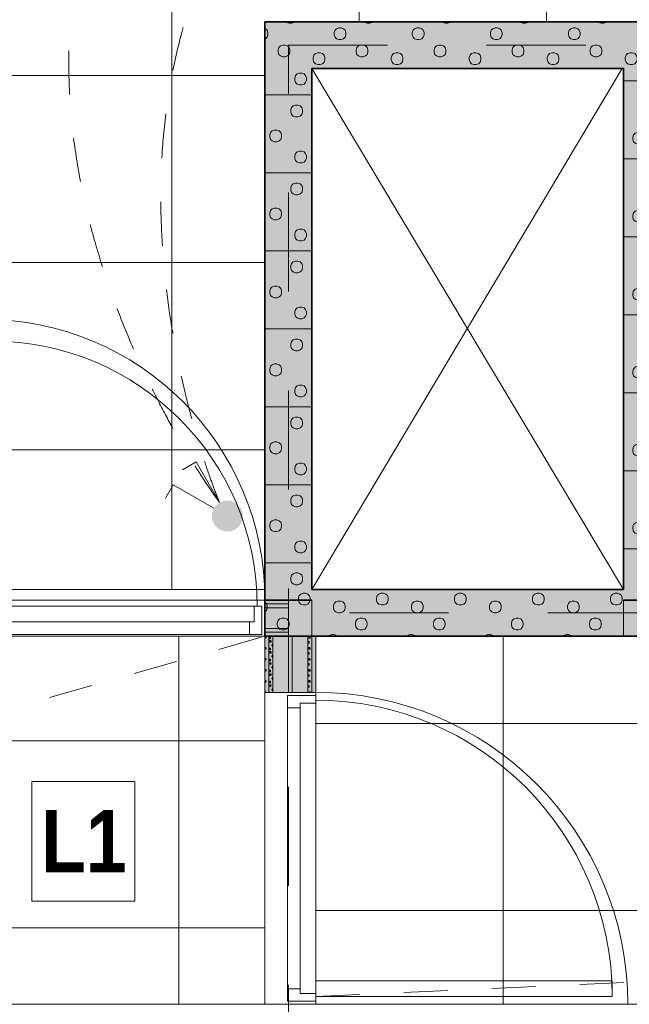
# Model space of a CAD drawing. Header units: millimetres. Extents: x -2932 to 42461, y -10716 to 17298.
# Tile 54 of 168: x 5449 to 7403, y 6520 to 9677. Entities that reach past the tile are written whole.
import ezdxf

# ---------------------------------------------------------------- set-up
doc = ezdxf.new("R2010")
doc.units = ezdxf.units.MM
doc.header["$MEASUREMENT"] = 0
doc.linetypes.add('Dash', pattern=[635, 317.5, -317.5])
doc.linetypes.add('Small Dashed', pattern=[282.222222, 141.111111, -141.111111])
for name, color, linetype, lineweight in [('_ hall_Pen_No__2', 8, 'Continuous', 15), ('_Tuletõkketsoon_Pen_No__20', 1, 'Continuous', 0), ('ARCHICAD Doors_Pen_No__19', 255, 'Continuous', 0), ('ARCHICAD Zone Stamps_Pen_No__1', 7, 'Continuous', 13), ('Common Edges_Pen_No__1', 7, 'Continuous', 13), ('Cut Pattern-3_Pen_No__1', 7, 'Continuous', 13), ('Doors-1_Pen_No__1', 7, 'Continuous', 13), ('Doors_Pen_No__1', 7, 'Continuous', 13), ('I-WALL.IFC Model_Pen_No__1', 7, 'Continuous', 13), ('I-WALL.IFC Model_Pen_No__19', 255, 'Continuous', 0), ('I-WALL.IFC Model_Pen_No__27', 7, 'Continuous', 35), ('Plan Swing_Pen_No__1', 7, 'Continuous', 13), ('SA_LAGI_Pen_No__1', 7, 'Continuous', 13), ('SA_LAGI_Pen_No__2', 8, 'Continuous', 15), ('SA_VALGUSTI_Pen_No__20', 1, 'Continuous', 0), ('SA_Valgustus_Pen_No__20', 1, 'Continuous', 0), ('Walls-1_Pen_No__1', 7, 'Continuous', 13), ('Walls_Pen_No__1', 7, 'Continuous', 13)]:
    doc.layers.add(name, color=color, linetype=linetype, lineweight=lineweight)
doc.layers.add('I-WALL.IFC Model', color=7, linetype='Continuous')
doc.layers.add('SA_LAGI_Pen_No__102', color=7, linetype='Continuous', lineweight=13, true_color=0xcccccc)
doc.styles.add('GENERATED_STYLE_1', font='txt', dxfattribs={"width": 0.95})
doc.styles.add('GENERATED_STYLE_4', font='txt', dxfattribs={"width": 0.84})
pattern_1 = [(45, (-3e-10, 2e-10), (0, 35.35534), [0.99999, -48.99987]), (315, (3.89, 0.707), (0, 35.35534), [0.99999, -48.99987]), (90, (-0.354, -2.12), (-35.35528, 0), [1.06066, -34.29462]), (71.565, (-0.354, -1.061), (3.2e-05, 35.355304), [1.11808, -110.68521]), (288.435, (4.596, 2e-10), (-3.2e-05, 35.355304), [1.11808, -110.68521]), (270, (4.95, -1.06), (35.35528, 0), [1.06066, -34.29462]), (251.565, (4.95, -2.121), (3.2e-05, 35.355304), [1.11808, -110.68521]), (225, (4.596, -3.182), (0, 35.35534), [0.99999, -48.99987]), (161.565, (1.768, -4.243), (-141.421051, 35.355386), [1.11808, -110.68521]), (135, (0.707, -3.89), (0, 35.35534), [0.99999, -48.99987]), (108.435, (-3e-10, -3.182), (-3.2e-05, 35.355304), [1.11808, -110.68521]), (180, (2.83, -4.243), (0, 35.35528), [1.06066, -34.29462]), (198.435, (3.889, -3.889), (141.421051, 35.355386), [1.11808, -110.68521]), (0, (-7.778, -10.253), (0, 35.35528), [1.06066, -34.29462]), (90, (-9.9, -13.435), (-35.35528, 0), [1.06066, -34.29462]), (71.565, (-9.9, -12.374), (3.2e-05, 35.355304), [1.11808, -110.68521]), (45, (-9.546, -11.314), (0, 35.35534), [0.99999, -48.99987]), (315, (-5.657, -10.607), (0, 35.35534), [0.99999, -48.99987]), (288.435, (-4.95, -11.314), (-3.2e-05, 35.355304), [1.11808, -110.68521]), (270, (-4.596, -12.374), (35.35528, 0), [1.06066, -34.29462]), (251.565, (-4.596, -13.435), (3.2e-05, 35.355304), [1.11808, -110.68521]), (225, (-4.95, -14.496), (0, 35.35534), [0.99999, -48.99987]), (161.565, (-7.778, -15.556), (-141.421051, 35.355386), [1.11808, -110.68521]), (135, (-8.84, -15.203), (0, 35.35534), [0.99999, -48.99987]), (108.435, (-9.546, -14.496), (-3.2e-05, 35.355304), [1.11808, -110.68521]), (180, (-6.718, -15.556), (0, 35.35528), [1.06066, -34.29462]), (198.435, (-5.657, -15.203), (141.421051, 35.355386), [1.11808, -110.68521]), (18.435, (-8.839, -10.607), (70.710443, 35.355323), [1.11808, -110.68521]), (341.565, (-6.718, -10.253), (-70.710443, 35.355323), [1.11808, -110.68521]), (0, (13.08, -8.485), (0, 35.35528), [1.06066, -34.29462]), (90, (10.96, -11.667), (-35.35528, 0), [1.06066, -34.29462]), (71.565, (10.96, -10.607), (3.2e-05, 35.355304), [1.11808, -110.68521]), (45, (11.314, -9.546), (0, 35.35534), [0.99999, -48.99987]), (315, (15.203, -8.84), (0, 35.35534), [0.99999, -48.99987]), (288.435, (15.91, -9.546), (-3.2e-05, 35.355304), [1.11808, -110.68521]), (270, (16.263, -10.607), (35.35528, 0), [1.06066, -34.29462]), (251.565, (16.263, -11.667), (3.2e-05, 35.355304), [1.11808, -110.68521]), (225, (15.91, -12.728), (0, 35.35534), [0.99999, -48.99987]), (161.565, (13.081, -13.789), (-141.421051, 35.355386), [1.11808, -110.68521]), (135, (12.02, -13.435), (0, 35.35534), [0.99999, -48.99987]), (108.435, (11.314, -12.728), (-3.2e-05, 35.355304), [1.11808, -110.68521]), (180, (14.142, -13.79), (0, 35.35528), [1.06066, -34.29462]), (198.435, (15.203, -13.435), (141.421051, 35.355386), [1.11808, -110.68521]), (18.435, (12.021, -8.839), (70.710443, 35.355323), [1.11808, -110.68521]), (341.565, (14.142, -8.485), (-70.710443, 35.355323), [1.11808, -110.68521]), (0, (1.768, 1.06), (0, 35.35528), [1.06066, -34.29462]), (18.435, (0.707, 0.707), (70.710443, 35.355323), [1.11808, -110.68521]), (341.565, (2.828, 1.061), (-70.710443, 35.355323), [1.11808, -110.68521]), (0, (-5.657, 13.79), (0, 35.35528), [1.06066, -34.29462]), (90, (-7.778, 10.607), (-35.35528, 0), [1.06066, -34.29462]), (71.565, (-7.778, 11.667), (3.2e-05, 35.355304), [1.11808, -110.68521]), (45, (-7.425, 12.728), (0, 35.35534), [0.99999, -48.99987]), (315, (-3.536, 13.435), (0, 35.35534), [0.99999, -48.99987]), (288.435, (-2.828, 12.728), (-3.2e-05, 35.355304), [1.11808, -110.68521]), (270, (-2.475, 11.667), (35.35528, 0), [1.06066, -34.29462]), (251.565, (-2.475, 10.607), (3.2e-05, 35.355304), [1.11808, -110.68521]), (225, (-2.828, 9.546), (0, 35.35534), [0.99999, -48.99987]), (161.565, (-5.657, 8.485), (-141.421051, 35.355386), [1.11808, -110.68521]), (135, (-6.718, 8.84), (0, 35.35534), [0.99999, -48.99987]), (108.435, (-7.425, 9.546), (-3.2e-05, 35.355304), [1.11808, -110.68521]), (180, (-4.596, 8.485), (0, 35.35528), [1.06066, -34.29462]), (198.435, (-3.536, 8.839), (141.421051, 35.355386), [1.11808, -110.68521]), (18.435, (-6.718, 13.435), (70.710443, 35.355323), [1.11808, -110.68521]), (341.565, (-4.596, 13.789), (-70.710443, 35.355323), [1.11808, -110.68521]), (0, (9.546, 10.96), (0, 35.35528), [1.06066, -34.29462]), (90, (7.425, 7.778), (-35.35528, 0), [1.06066, -34.29462]), (71.565, (7.425, 8.839), (3.2e-05, 35.355304), [1.11808, -110.68521]), (45, (7.778, 9.9), (0, 35.35534), [0.99999, -48.99987]), (315, (11.667, 10.607), (0, 35.35534), [0.99999, -48.99987]), (288.435, (12.374, 9.9), (-3.2e-05, 35.355304), [1.11808, -110.68521]), (270, (12.728, 8.84), (35.35528, 0), [1.06066, -34.29462]), (251.565, (12.728, 7.778), (3.2e-05, 35.355304), [1.11808, -110.68521]), (225, (12.374, 6.718), (0, 35.35534), [0.99999, -48.99987]), (161.565, (9.546, 5.657), (-141.421051, 35.355386), [1.11808, -110.68521]), (135, (8.485, 6.01), (0, 35.35534), [0.99999, -48.99987]), (108.435, (7.778, 6.718), (-3.2e-05, 35.355304), [1.11808, -110.68521]), (180, (10.607, 5.657), (0, 35.35528), [1.06066, -34.29462]), (198.435, (11.667, 6.01), (141.421051, 35.355386), [1.11808, -110.68521]), (18.435, (8.485, 10.607), (70.710443, 35.355323), [1.11808, -110.68521]), (341.565, (10.607, 10.96), (-70.710443, 35.355323), [1.11808, -110.68521])]

msp = doc.modelspace()

# ---------------------------------------------------------------- hatches: boundary and pattern name
at = {"layer": 'Cut Pattern-3_Pen_No__1', "linetype": 'Continuous', "lineweight": 13}
h = msp.add_hatch(dxfattribs=at)
h.set_pattern_fill('FP_4_0001', style=0, pattern_type=2)
h.set_pattern_definition([(315, (6987.02, 9647.5), (250, 0), [7.07, -346.48]), (225, (6992.02, 9620), (250, 0), [7.07, -346.48]), (5e-12, (6972.02, 9650), (0, 250), [7.5, -242.5]), (341.565, (6979.52, 9650), (-250, 0.0002), [7.906, -782.664]), (198.435, (6987.02, 9615), (250, 0.0002), [7.906, -782.664]), (180, (6979.52, 9612.5), (0, 250), [7.5, -242.5]), (161.565, (6972.02, 9612.5), (-250, 0.0002), [7.906, -782.664]), (135, (6964.52, 9615), (-250, 0), [7.07, -346.48]), (71.565, (6957.02, 9635), (250.001, 999.9996), [7.906, -782.664]), (45, (6959.52, 9642.5), (-250, 0), [7.07, -346.48]), (18.435, (6964.52, 9647.5), (250, 0.0002), [7.906, -782.664]), (90, (6957.02, 9627.5), (-250, 0), [7.5, -242.5]), (108.435, (6959.52, 9620), (-250.001, 999.9996), [7.906, -782.664]), (270, (6914.52, 9702.5), (250, 0), [7.5, -242.5]), (5e-12, (6892.02, 9717.5), (0, 250), [7.5, -242.5]), (341.565, (6899.52, 9717.5), (-250, 0.0002), [7.906, -782.664]), (315, (6907.02, 9715), (250, 0), [7.07, -346.48]), (225, (6912.02, 9687.5), (250, 0), [7.07, -346.48]), (198.435, (6907.02, 9682.5), (250, 0.0002), [7.906, -782.664]), (180, (6899.52, 9680), (0, 250), [7.5, -242.5]), (161.565, (6892.02, 9680), (-250, 0.0002), [7.906, -782.664]), (135, (6884.52, 9682.5), (-250, 0), [7.07, -346.48]), (71.565, (6877.02, 9702.5), (250.001, 1000), [7.906, -782.664]), (45, (6879.52, 9710), (-250, 0), [7.07, -346.48]), (18.435, (6884.52, 9715), (250, 0.0002), [7.906, -782.664]), (90, (6877.02, 9695), (-250, 0), [7.5, -242.5]), (108.435, (6879.52, 9687.5), (-250.001, 1000), [7.906, -782.664]), (288.435, (6912.02, 9710), (-250, 499.999), [7.906, -782.664]), (251.565, (6914.52, 9695), (250, 499.999), [7.906, -782.664]), (270, (6927.02, 9555), (250, 0), [7.5, -242.5]), (5e-12, (6904.52, 9570), (0, 250), [7.5, -242.5]), (341.565, (6912.02, 9570), (-250, 0.0002), [7.906, -782.664]), (315, (6919.52, 9567.5), (250, 0), [7.07, -346.48]), (225, (6924.52, 9540), (250, 0), [7.07, -346.48]), (198.435, (6919.52, 9535), (250, 0.0002), [7.906, -782.664]), (180, (6912.02, 9532.5), (0, 250), [7.5, -242.5]), (161.565, (6904.52, 9532.5), (-250, 0.0002), [7.906, -782.664]), (135, (6897.02, 9535), (-250, 0), [7.07, -346.48]), (71.565, (6889.52, 9555), (250.001, 1000), [7.906, -782.664]), (45, (6892.02, 9562.5), (-250, 0), [7.07, -346.48]), (18.435, (6897.02, 9567.5), (250, 0.0002), [7.906, -782.664]), (90, (6889.52, 9547.5), (-250, 0), [7.5, -242.5]), (108.435, (6892.02, 9540), (-250.001, 1000), [7.906, -782.664]), (288.435, (6924.52, 9562.5), (-250, 499.999), [7.906, -782.664]), (251.565, (6927.02, 9547.5), (250, 499.999), [7.906, -782.664]), (270, (6994.52, 9635), (250, 0), [7.5, -242.5]), (288.435, (6992.02, 9642.5), (-250, 499.999), [7.906, -782.664]), (251.565, (6994.52, 9627.5), (250, 499.999), [7.906, -782.664]), (270, (7084.52, 9687.5), (250, 0), [7.5, -242.5]), (5e-12, (7062.02, 9702.5), (0, 250), [7.5, -242.5]), (341.565, (7069.52, 9702.5), (-250, 0.0002), [7.906, -782.664]), (315, (7077.02, 9700), (250, 0), [7.07, -346.48]), (225, (7082.02, 9672.5), (250, 0), [7.07, -346.48]), (198.435, (7077.02, 9667.5), (250, 0.0002), [7.906, -782.664]), (180, (7069.52, 9665), (0, 250), [7.5, -242.5]), (161.565, (7062.02, 9665), (-250, 0.0002), [7.906, -782.664]), (135, (7054.52, 9667.5), (-250, 0), [7.07, -346.48]), (71.565, (7047.02, 9687.5), (250.001, 999.9996), [7.906, -782.664]), (45, (7049.52, 9695), (-250, 0), [7.07, -346.48]), (18.435, (7054.52, 9700), (250, 0.0002), [7.906, -782.664]), (90, (7047.02, 9680), (-250, 0), [7.5, -242.5]), (108.435, (7049.52, 9672.5), (-250.001, 999.9996), [7.906, -782.664]), (288.435, (7082.02, 9695), (-250, 499.999), [7.906, -782.664]), (251.565, (7084.52, 9680), (250, 499.999), [7.906, -782.664]), (270, (7064.52, 9580), (250, 0), [7.5, -242.5]), (5e-12, (7042.02, 9595), (0, 250), [7.5, -242.5]), (341.565, (7049.52, 9595), (-250, 0.0002), [7.906, -782.664]), (315, (7057.02, 9592.5), (250, 0), [7.07, -346.48]), (225, (7062.02, 9565), (250, 0), [7.07, -346.48]), (198.435, (7057.02, 9560), (250, 0.0002), [7.906, -782.664]), (180, (7049.52, 9557.5), (0, 250), [7.5, -242.5]), (161.565, (7042.02, 9557.5), (-250, 0.0002), [7.906, -782.664]), (135, (7034.52, 9560), (-250, 0), [7.07, -346.48]), (71.565, (7027.02, 9580), (250.001, 999.9996), [7.906, -782.664]), (45, (7029.52, 9587.5), (-250, 0), [7.07, -346.48]), (18.435, (7034.52, 9592.5), (250, 0.0002), [7.906, -782.664]), (90, (7027.02, 9572.5), (-250, 0), [7.5, -242.5]), (108.435, (7029.52, 9565), (-250.001, 999.9996), [7.906, -782.664]), (288.435, (7062.02, 9587.5), (-250, 499.999), [7.906, -782.664]), (251.565, (7064.52, 9572.5), (250, 499.999), [7.906, -782.664]), (5e-12, (6859.52, 9750), (0, 250), [])])
h.paths.add_polyline_path([(7533.7, 9670), (6235.3, 9670), (6235.3, 9520), (7533.7, 9520)])
h = msp.add_hatch(dxfattribs=at)
h.set_pattern_fill('FP_6_0001', style=0, pattern_type=2)
h.set_pattern_definition([(135, (6257.82, 8787.5), (-250, 0), [7.07, -346.48]), (45, (6252.82, 8815), (-250, 0), [7.07, -346.48]), (180, (6272.82, 8785), (0, 250), [7.5, -242.5]), (161.565, (6265.32, 8785), (-250, 0.0002), [7.906, -782.664]), (18.435, (6257.82, 8820), (250, 0.0002), [7.906, -782.664]), (360, (6265.32, 8822.5), (0, 250), [7.5, -242.5]), (341.565, (6272.82, 8822.5), (-250, 0.0002), [7.906, -782.664]), (315, (6280.32, 8820), (250, 0), [7.07, -346.48]), (251.565, (6287.82, 8800), (250.001, 999.9996), [7.906, -782.664]), (225, (6285.32, 8792.5), (250, 0), [7.07, -346.48]), (198.435, (6280.32, 8787.5), (250, 0.0002), [7.906, -782.664]), (270, (6287.82, 8807.5), (250, 0), [7.5, -242.5]), (288.435, (6285.32, 8815), (-250.001, 999.9996), [7.906, -782.664]), (90, (6330.32, 8732.5), (-250, 0), [7.5, -242.5]), (180, (6352.82, 8717.5), (0, 250), [7.5, -242.5]), (161.565, (6345.32, 8717.5), (-250, 0.0002), [7.906, -782.664]), (135, (6337.82, 8720), (-250, 0), [7.07, -346.48]), (45, (6332.82, 8747.5), (-250, 0), [7.07, -346.48]), (18.435, (6337.82, 8752.5), (250, 0.0002), [7.906, -782.664]), (360, (6345.32, 8755), (0, 250), [7.5, -242.5]), (341.565, (6352.82, 8755), (-250, 0.0002), [7.906, -782.664]), (315, (6360.32, 8752.5), (250, 0), [7.07, -346.48]), (251.565, (6367.82, 8732.5), (250.001, 999.9996), [7.906, -782.664]), (225, (6365.32, 8725), (250, 0), [7.07, -346.48]), (198.435, (6360.32, 8720), (250, 0.0002), [7.906, -782.664]), (270, (6367.82, 8740), (250, 0), [7.5, -242.5]), (288.435, (6365.32, 8747.5), (-250.001, 999.9996), [7.906, -782.664]), (108.435, (6332.82, 8725), (-250, 499.999), [7.906, -782.664]), (71.565, (6330.32, 8740), (250, 499.999), [7.906, -782.664]), (90, (6317.82, 8880), (-250, 0), [7.5, -242.5]), (180, (6340.32, 8865), (0, 250), [7.5, -242.5]), (161.565, (6332.82, 8865), (-250, 0.0002), [7.906, -782.664]), (135, (6325.32, 8867.5), (-250, 0), [7.07, -346.48]), (45, (6320.32, 8895), (-250, 0), [7.07, -346.48]), (18.435, (6325.32, 8900), (250, 0.0002), [7.906, -782.664]), (360, (6332.82, 8902.5), (0, 250), [7.5, -242.5]), (341.565, (6340.32, 8902.5), (-250, 0.0002), [7.906, -782.664]), (315, (6347.82, 8900), (250, 0), [7.07, -346.48]), (251.565, (6355.32, 8880), (250.001, 999.9996), [7.906, -782.664]), (225, (6352.82, 8872.5), (250, 0), [7.07, -346.48]), (198.435, (6347.82, 8867.5), (250, 0.0002), [7.906, -782.664]), (270, (6355.32, 8887.5), (250, 0), [7.5, -242.5]), (288.435, (6352.82, 8895), (-250.001, 999.9996), [7.906, -782.664]), (108.435, (6320.32, 8872.5), (-250.0006, 500), [7.906, -782.664]), (71.565, (6317.82, 8887.5), (250.0003, 499.999), [7.906, -782.664]), (90, (6250.32, 8800), (-250, 0), [7.5, -242.5]), (108.435, (6252.82, 8792.5), (-250.0006, 500), [7.906, -782.664]), (71.565, (6250.32, 8807.5), (250, 499.999), [7.906, -782.664]), (90, (6160.32, 8747.5), (-250, 0), [7.5, -242.5]), (180, (6182.82, 8732.5), (0, 250), [7.5, -242.5]), (161.565, (6175.32, 8732.5), (-250, 0.0002), [7.906, -782.664]), (135, (6167.82, 8735), (-250, 0), [7.07, -346.48]), (45, (6162.82, 8762.5), (-250, 0), [7.07, -346.48]), (18.435, (6167.82, 8767.5), (250, 0.0002), [7.906, -782.664]), (360, (6175.32, 8770), (0, 250), [7.5, -242.5]), (341.565, (6182.82, 8770), (-250, 0.0002), [7.906, -782.664]), (315, (6190.32, 8767.5), (250, 0), [7.07, -346.48]), (251.565, (6197.82, 8747.5), (250.001, 999.9996), [7.906, -782.664]), (225, (6195.32, 8740), (250, 0), [7.07, -346.48]), (198.435, (6190.32, 8735), (250, 0.0002), [7.906, -782.664]), (270, (6197.82, 8755), (250, 0), [7.5, -242.5]), (288.435, (6195.32, 8762.5), (-250.001, 999.9996), [7.906, -782.664]), (108.435, (6162.82, 8740), (-250.0006, 500), [7.906, -782.664]), (71.565, (6160.32, 8755), (250.0006, 500), [7.906, -782.664]), (90, (6180.32, 8855), (-250, 0), [7.5, -242.5]), (180, (6202.82, 8840), (0, 250), [7.5, -242.5]), (161.565, (6195.32, 8840), (-250, 0.0002), [7.906, -782.664]), (135, (6187.82, 8842.5), (-250, 0), [7.07, -346.48]), (45, (6182.82, 8870), (-250, 0), [7.07, -346.48]), (18.435, (6187.82, 8875), (250, 0.0002), [7.906, -782.664]), (360, (6195.32, 8877.5), (0, 250), [7.5, -242.5]), (341.565, (6202.82, 8877.5), (-250, 0.0002), [7.906, -782.664]), (315, (6210.32, 8875), (250, 0), [7.07, -346.48]), (251.565, (6217.82, 8855), (250.001, 999.9996), [7.906, -782.664]), (225, (6215.32, 8847.5), (250, 0), [7.07, -346.48]), (198.435, (6210.32, 8842.5), (250, 0.0002), [7.906, -782.664]), (270, (6217.82, 8862.5), (250, 0), [7.5, -242.5]), (288.435, (6215.32, 8870), (-250.001, 999.9996), [7.906, -782.664]), (108.435, (6182.82, 8847.5), (-250.0003, 499.999), [7.906, -782.664]), (71.565, (6180.32, 8862.5), (250.0006, 500), [7.906, -782.664]), (180, (6385.32, 8685), (0, 250), [])])
h.paths.add_polyline_path([(6235.3, 7850), (6385.3, 7850), (6385.3, 9520), (6235.3, 9520)])
h = msp.add_hatch(dxfattribs=at)
h.set_pattern_fill('FP_27_0001', style=0, pattern_type=2)
h.set_pattern_definition([(135, (7511.22, 8582.5), (-250, 0), [7.07, -346.48]), (45, (7506.23, 8610), (-250, 0), [7.07, -346.48]), (180, (7526.23, 8580), (0, 250), [7.5, -242.5]), (161.565, (7518.725, 8580), (-250, 0.0002), [7.906, -782.664]), (18.435, (7511.226, 8615), (250, 0.0002), [7.906, -782.664]), (360, (7518.73, 8617.5), (0, 250), [7.5, -242.5]), (341.565, (7526.225, 8617.5), (-250, 0.0002), [7.906, -782.664]), (315, (7533.72, 8615), (250, 0), [7.07, -346.48]), (251.565, (7541.225, 8595), (250.001, 999.9996), [7.906, -782.664]), (225, (7538.72, 8587.5), (250, 0), [7.07, -346.48]), (198.435, (7533.725, 8582.5), (250, 0.0002), [7.906, -782.664]), (270, (7541.23, 8602.5), (250, 0), [7.5, -242.5]), (288.435, (7538.725, 8610), (-250.001, 999.9996), [7.906, -782.664]), (90, (7583.73, 8527.5), (-250, 0), [7.5, -242.5]), (180, (7606.23, 8512.5), (0, 250), [7.5, -242.5]), (161.565, (7598.725, 8512.5), (-250, 0.0002), [7.906, -782.664]), (135, (7591.23, 8515), (-250, 0), [7.07, -346.48]), (45, (7586.23, 8542.5), (-250, 0), [7.07, -346.48]), (18.435, (7591.225, 8547.5), (250, 0.0002), [7.906, -782.664]), (360, (7598.73, 8550), (0, 250), [7.5, -242.5]), (341.565, (7606.225, 8550), (-250, 0.0002), [7.906, -782.664]), (315, (7613.73, 8547.5), (250, 0), [7.07, -346.48]), (251.565, (7621.225, 8527.5), (250.001, 999.9996), [7.906, -782.664]), (225, (7618.73, 8520), (250, 0), [7.07, -346.48]), (198.435, (7613.726, 8515), (250, 0.0002), [7.906, -782.664]), (270, (7621.23, 8535), (250, 0), [7.5, -242.5]), (288.435, (7618.726, 8542.5), (-250.001, 999.9996), [7.906, -782.664]), (108.435, (7586.226, 8520), (-250.0003, 499.999), [7.906, -782.664]), (71.565, (7583.725, 8535), (250.0003, 499.999), [7.906, -782.664]), (90, (7571.23, 8675), (-250, 0), [7.5, -242.5]), (180, (7593.73, 8660), (0, 250), [7.5, -242.5]), (161.565, (7586.226, 8660), (-250, 0.0002), [7.906, -782.664]), (135, (7578.73, 8662.5), (-250, 0), [7.07, -346.48]), (45, (7573.73, 8690), (-250, 0), [7.07, -346.48]), (18.435, (7578.725, 8695), (250, 0.0002), [7.906, -782.664]), (360, (7586.22, 8697.5), (0, 250), [7.5, -242.5]), (341.565, (7593.725, 8697.5), (-250, 0.0002), [7.906, -782.664]), (315, (7601.23, 8695), (250, 0), [7.07, -346.48]), (251.565, (7608.725, 8675), (250.001, 999.9996), [7.906, -782.664]), (225, (7606.23, 8667.5), (250, 0), [7.07, -346.48]), (198.435, (7601.225, 8662.5), (250, 0.0002), [7.906, -782.664]), (270, (7608.72, 8682.5), (250, 0), [7.5, -242.5]), (288.435, (7606.225, 8690), (-250.001, 999.9996), [7.906, -782.664]), (108.435, (7573.725, 8667.5), (-250, 499.999), [7.906, -782.664]), (71.565, (7571.225, 8682.5), (250, 499.999), [7.906, -782.664]), (90, (7503.72, 8595), (-250, 0), [7.5, -242.5]), (108.435, (7506.225, 8587.5), (-250, 499.999), [7.906, -782.664]), (71.565, (7503.725, 8602.5), (250, 499.999), [7.906, -782.664]), (90, (7413.73, 8542.5), (-250, 0), [7.5, -242.5]), (180, (7436.22, 8527.5), (0, 250), [7.5, -242.5]), (161.565, (7428.725, 8527.5), (-250, 0.0002), [7.906, -782.664]), (135, (7421.22, 8530), (-250, 0), [7.07, -346.48]), (45, (7416.23, 8557.5), (-250, 0), [7.07, -346.48]), (18.435, (7421.225, 8562.5), (250, 0.0002), [7.906, -782.664]), (360, (7428.73, 8565), (0, 250), [7.5, -242.5]), (341.565, (7436.225, 8565), (-250, 0.0002), [7.906, -782.664]), (315, (7443.73, 8562.5), (250, 0), [7.07, -346.48]), (251.565, (7451.225, 8542.5), (250.001, 999.9996), [7.906, -782.664]), (225, (7448.73, 8535), (250, 0), [7.07, -346.48]), (198.435, (7443.725, 8530), (250, 0.0002), [7.906, -782.664]), (270, (7451.22, 8550), (250, 0), [7.5, -242.5]), (288.435, (7448.725, 8557.5), (-250.001, 999.9996), [7.906, -782.664]), (108.435, (7416.225, 8535), (-250.0003, 499.999), [7.906, -782.664]), (71.565, (7413.725, 8550), (250, 499.999), [7.906, -782.664]), (90, (7433.73, 8650), (-250, 0), [7.5, -242.5]), (180, (7456.23, 8635), (0, 250), [7.5, -242.5]), (161.565, (7448.725, 8635), (-250, 0.0002), [7.906, -782.664]), (135, (7441.22, 8637.5), (-250, 0), [7.07, -346.48]), (45, (7436.22, 8665), (-250, 0), [7.07, -346.48]), (18.435, (7441.225, 8670), (250, 0.0002), [7.906, -782.664]), (360, (7448.73, 8672.5), (0, 250), [7.5, -242.5]), (341.565, (7456.225, 8672.5), (-250, 0.0002), [7.906, -782.664]), (315, (7463.72, 8670), (250, 0), [7.07, -346.48]), (251.565, (7471.225, 8650), (250.001, 999.9996), [7.906, -782.664]), (225, (7468.72, 8642.5), (250, 0), [7.07, -346.48]), (198.435, (7463.725, 8637.5), (250, 0.0002), [7.906, -782.664]), (270, (7471.23, 8657.5), (250, 0), [7.5, -242.5]), (288.435, (7468.725, 8665), (-250.001, 999.9996), [7.906, -782.664]), (108.435, (7436.225, 8642.5), (-250, 499.999), [7.906, -782.664]), (71.565, (7433.725, 8657.5), (250, 499.999), [7.906, -782.664]), (180, (7638.73, 8480), (0, 250), [])])
h.paths.add_polyline_path([(7533.7, 9520), (7383.7, 9520), (7383.7, 7850), (7533.7, 7850)])
h = msp.add_hatch(dxfattribs=at)
h.set_pattern_fill('FP_5_0001', style=0, pattern_type=2)
h.set_pattern_definition([(135, (6782.02, 7722.5), (-250, 0), [7.07, -346.48]), (45, (6777.02, 7750), (-250, 0), [7.07, -346.48]), (180, (6797.02, 7720), (0, 250), [7.5, -242.5]), (161.565, (6789.52, 7720), (-250, 0.0002), [7.906, -782.664]), (18.435, (6782.02, 7755), (250, 0.0002), [7.906, -782.664]), (2e-13, (6789.52, 7757.5), (0, 250), [7.5, -242.5]), (341.565, (6797.02, 7757.5), (-250, 0.0002), [7.906, -782.664]), (315, (6804.52, 7755), (250, 0), [7.07, -346.48]), (251.565, (6812.02, 7735), (250.001, 999.9996), [7.906, -782.664]), (225, (6809.52, 7727.5), (250, 0), [7.07, -346.48]), (198.435, (6804.52, 7722.5), (250, 0.0002), [7.906, -782.664]), (270, (6812.02, 7742.5), (250, 0), [7.5, -242.5]), (288.435, (6809.52, 7750), (-250.001, 999.9996), [7.906, -782.664]), (90, (6854.52, 7667.5), (-250, 0), [7.5, -242.5]), (180, (6877.02, 7652.5), (0, 250), [7.5, -242.5]), (161.565, (6869.52, 7652.5), (-250, 0.0002), [7.906, -782.664]), (135, (6862.02, 7655), (-250, 0), [7.07, -346.48]), (45, (6857.02, 7682.5), (-250, 0), [7.07, -346.48]), (18.435, (6862.02, 7687.5), (250, 0.0002), [7.906, -782.664]), (2e-13, (6869.52, 7690), (0, 250), [7.5, -242.5]), (341.565, (6877.02, 7690), (-250, 0.0002), [7.906, -782.664]), (315, (6884.52, 7687.5), (250, 0), [7.07, -346.48]), (251.565, (6892.02, 7667.5), (250.001, 1000), [7.906, -782.664]), (225, (6889.52, 7660), (250, 0), [7.07, -346.48]), (198.435, (6884.52, 7655), (250, 0.0002), [7.906, -782.664]), (270, (6892.02, 7675), (250, 0), [7.5, -242.5]), (288.435, (6889.52, 7682.5), (-250.001, 1000), [7.906, -782.664]), (108.435, (6857.02, 7660), (-250, 499.999), [7.906, -782.664]), (71.565, (6854.52, 7675), (250, 499.999), [7.906, -782.664]), (90, (6842.02, 7815), (-250, 0), [7.5, -242.5]), (180, (6864.52, 7800), (0, 250), [7.5, -242.5]), (161.565, (6857.02, 7800), (-250, 0.0002), [7.906, -782.664]), (135, (6849.52, 7802.5), (-250, 0), [7.07, -346.48]), (45, (6844.52, 7830), (-250, 0), [7.07, -346.48]), (18.435, (6849.52, 7835), (250, 0.0002), [7.906, -782.664]), (2e-13, (6857.02, 7837.5), (0, 250), [7.5, -242.5]), (341.565, (6864.52, 7837.5), (-250, 0.0002), [7.906, -782.664]), (315, (6872.02, 7835), (250, 0), [7.07, -346.48]), (251.565, (6879.52, 7815), (250.001, 1000), [7.906, -782.664]), (225, (6877.02, 7807.5), (250, 0), [7.07, -346.48]), (198.435, (6872.02, 7802.5), (250, 0.0002), [7.906, -782.664]), (270, (6879.52, 7822.5), (250, 0), [7.5, -242.5]), (288.435, (6877.02, 7830), (-250.001, 1000), [7.906, -782.664]), (108.435, (6844.52, 7807.5), (-250, 499.999), [7.906, -782.664]), (71.565, (6842.02, 7822.5), (250, 499.999), [7.906, -782.664]), (90, (6774.52, 7735), (-250, 0), [7.5, -242.5]), (108.435, (6777.02, 7727.5), (-250, 499.999), [7.906, -782.664]), (71.565, (6774.52, 7742.5), (250, 499.999), [7.906, -782.664]), (90, (6684.52, 7682.5), (-250, 0), [7.5, -242.5]), (180, (6707.02, 7667.5), (0, 250), [7.5, -242.5]), (161.565, (6699.52, 7667.5), (-250, 0.0002), [7.906, -782.664]), (135, (6692.02, 7670), (-250, 0), [7.07, -346.48]), (45, (6687.02, 7697.5), (-250, 0), [7.07, -346.48]), (18.435, (6692.02, 7702.5), (250, 0.0002), [7.906, -782.664]), (2e-13, (6699.52, 7705), (0, 250), [7.5, -242.5]), (341.565, (6707.02, 7705), (-250, 0.0002), [7.906, -782.664]), (315, (6714.52, 7702.5), (250, 0), [7.07, -346.48]), (251.565, (6722.02, 7682.5), (250.001, 999.9996), [7.906, -782.664]), (225, (6719.52, 7675), (250, 0), [7.07, -346.48]), (198.435, (6714.52, 7670), (250, 0.0002), [7.906, -782.664]), (270, (6722.02, 7690), (250, 0), [7.5, -242.5]), (288.435, (6719.52, 7697.5), (-250.001, 999.9996), [7.906, -782.664]), (108.435, (6687.02, 7675), (-250, 499.999), [7.906, -782.664]), (71.565, (6684.52, 7690), (250, 499.999), [7.906, -782.664]), (90, (6704.52, 7790), (-250, 0), [7.5, -242.5]), (180, (6727.02, 7775), (0, 250), [7.5, -242.5]), (161.565, (6719.52, 7775), (-250, 0.0002), [7.906, -782.664]), (135, (6712.02, 7777.5), (-250, 0), [7.07, -346.48]), (45, (6707.02, 7805), (-250, 0), [7.07, -346.48]), (18.435, (6712.02, 7810), (250, 0.0002), [7.906, -782.664]), (2e-13, (6719.52, 7812.5), (0, 250), [7.5, -242.5]), (341.565, (6727.02, 7812.5), (-250, 0.0002), [7.906, -782.664]), (315, (6734.52, 7810), (250, 0), [7.07, -346.48]), (251.565, (6742.02, 7790), (250.001, 999.9996), [7.906, -782.664]), (225, (6739.52, 7782.5), (250, 0), [7.07, -346.48]), (198.435, (6734.52, 7777.5), (250, 0.0002), [7.906, -782.664]), (270, (6742.02, 7797.5), (250, 0), [7.5, -242.5]), (288.435, (6739.52, 7805), (-250.001, 999.9996), [7.906, -782.664]), (108.435, (6707.02, 7782.5), (-250, 499.999), [7.906, -782.664]), (71.565, (6704.52, 7797.5), (250, 499.999), [7.906, -782.664]), (180, (6909.52, 7620), (0, 250), [])])
h.paths.add_polyline_path([(7533.7, 7850), (6235.3, 7850), (6235.3, 7700), (7533.7, 7700)])
h = msp.add_hatch(dxfattribs=at)
h.set_pattern_fill('FP_18_0001', style=0, pattern_type=2)
h.set_pattern_definition(pattern_1)
h.paths.add_polyline_path([(6235.3, 7520), (6247.8, 7520), (6247.8, 7700), (6235.3, 7700)])
h = msp.add_hatch(dxfattribs=at)
h.set_pattern_fill('FP_18_0001', style=0, pattern_type=2)
h.set_pattern_definition(pattern_1)
h.paths.add_polyline_path([(6247.8, 7520), (6260.3, 7520), (6260.3, 7700), (6247.8, 7700)])
h = msp.add_hatch(dxfattribs=at)
h.set_pattern_fill('FP_18_0001', style=0, pattern_type=2)
h.set_pattern_definition(pattern_1)
h.paths.add_polyline_path([(6385.3, 7520), (6385.3, 7700), (6372.8, 7700), (6372.8, 7520)])
at = {"layer": 'I-WALL.IFC Model', "linetype": 'Continuous', "lineweight": 0, "true_color": 0x000000}
for points in [[(6385.3, 9670), (6235.3, 9670), (6385.3, 9520)], [(6235.3, 9670), (6235.3, 9520), (6385.3, 9520)], [(7383.7, 9670), (6385.3, 9670), (6385.3, 9520), (7383.7, 9520)], [(7533.7, 9670), (7383.7, 9670), (7383.7, 9520)], [(7383.7, 9520), (7533.7, 9520), (7533.7, 9670)], [(6235.3, 9520), (6235.3, 7816), (6385.3, 7816), (6385.3, 9520)], [(7383.7, 9520), (7383.7, 7816), (7533.7, 7816), (7533.7, 9520)], [(6235.3, 7700), (6385.3, 7700), (6385.3, 7850), (6235.3, 7850)], [(6385.3, 7700), (7383.7, 7700), (7383.7, 7850), (6385.3, 7850)], [(7383.7, 7700), (7533.7, 7700), (7533.7, 7850), (7383.7, 7850)], [(6310.3, 7816), (6235.3, 7816), (6235.3, 7803.5), (6310.3, 7803.5)], [(6310.3, 7803.5), (6235.3, 7803.5), (6235.3, 7791), (6310.3, 7791)], [(6310.3, 7791), (6235.3, 7791), (6235.3, 7725), (6310.3, 7725)], [(6310.3, 7725), (6235.3, 7725), (6235.3, 7712.5), (6310.3, 7712.5)], [(6310.3, 7712.5), (6235.3, 7712.5), (6235.3, 7700), (6310.3, 7700)], [(6247.8, 7520), (6247.8, 7700), (6235.3, 7700), (6235.3, 7520)], [(6260.3, 7520), (6260.3, 7700), (6247.8, 7700), (6247.8, 7520)], [(6310.3, 7520), (6310.3, 7700), (6260.3, 7700), (6260.3, 7520)], [(6322.8, 7520), (6322.8, 7700), (6310.3, 7700), (6310.3, 7520)], [(6372.8, 7520), (6372.8, 7700), (6322.8, 7700), (6322.8, 7520)], [(6385.3, 7520), (6385.3, 7700), (6372.8, 7700), (6372.8, 7520)], [(6397.8, 7520), (6397.8, 7700), (6385.3, 7700), (6385.3, 7520)]]:
    msp.add_hatch(color=178, dxfattribs=at).paths.add_polyline_path(points)
at = {"layer": 'SA_LAGI_Pen_No__102', "linetype": 'Continuous', "lineweight": 13, "true_color": 0xcccccc}
h = msp.add_hatch(dxfattribs=at)
h.set_pattern_fill('Grid_60x60_0001', color=254, style=0, pattern_type=2)
h.set_pattern_definition([(270, (5936.34, 11297.7), (600, 0), []), (2e-13, (5936.34, 11297.7), (0, 600), [])])
h.paths.add_polyline_path([(5335.3, 12496.2), (5335.3, 7850), (6235.3, 7850), (6235.3, 9670), (8400, 9670), (8400, 12496.2)])
h = msp.add_hatch(dxfattribs=at)
h.set_pattern_fill('Grid_60x60_0001', color=254, style=0, pattern_type=2)
h.set_pattern_definition([(9e-12, (6397.8, 6820), (0, 600), []), (90, (6397.8, 6820), (-600, 0), [])])
h.paths.add_polyline_path([(6397.8, 7700), (6397.8, 6520), (33711.3, 6520), (33711.3, 7720), (11870, 7720), (11870, 7905), (8516, 7905), (8516, 7700)])
at = {"layer": 'SA_Valgustus_Pen_No__20', "linetype": 'Continuous', "lineweight": 0}
for points in [[(6069, 8105.7), (6077.5, 8118.8), (6114.6, 8085.4)], [(6077.5, 8118.8), (6089.6, 8128.7), (6114.6, 8085.4)], [(6089.6, 8128.7), (6104.2, 8134.3), (6114.6, 8085.4)], [(6104.2, 8134.3), (6119.9, 8135.1), (6114.6, 8085.4)], [(6119.9, 8135.1), (6135, 8131), (6114.6, 8085.4)], [(6135, 8131), (6148.1, 8122.5), (6114.6, 8085.4)], [(6148.1, 8122.5), (6157.9, 8110.4), (6114.6, 8085.4)], [(6064.9, 8090.6), (6069, 8105.7), (6114.6, 8085.4)], [(6065.7, 8075), (6064.9, 8090.6), (6114.6, 8085.4)], [(6071.3, 8060.4), (6065.7, 8075), (6114.6, 8085.4)], [(6081.2, 8048.2), (6071.3, 8060.4), (6114.6, 8085.4)], [(6094.3, 8039.7), (6081.2, 8048.2), (6114.6, 8085.4)], [(6109.4, 8035.6), (6094.3, 8039.7), (6114.6, 8085.4)], [(6125, 8036.5), (6109.4, 8035.6), (6114.6, 8085.4)], [(6157.9, 8110.4), (6163.5, 8095.8), (6114.6, 8085.4)], [(6163.5, 8095.8), (6164.4, 8080.1), (6114.6, 8085.4)], [(6139.6, 8042.1), (6125, 8036.5), (6114.6, 8085.4)], [(6151.8, 8051.9), (6139.6, 8042.1), (6114.6, 8085.4)], [(6160.3, 8065), (6151.8, 8051.9), (6114.6, 8085.4)], [(6164.4, 8080.1), (6160.3, 8065), (6114.6, 8085.4)]]:
    msp.add_hatch(color=1, dxfattribs=at).paths.add_polyline_path(points)

# ---------------------------------------------------------------- linework, layer by layer
at = {"layer": '_ hall_Pen_No__2', "color": 8, "linetype": 'Continuous', "lineweight": 15}
for p, q in [((6385.3, 9520), (7383.7, 7850)), ((6385.3, 7850), (7380, 9520))]:
    msp.add_line(p, q, dxfattribs=at)
at = {"layer": '_Tuletõkketsoon_Pen_No__20', "color": 1, "linetype": 'Dash', "lineweight": 0}
for p, q in [((6310.3, 9595), (8600, 9595)), ((6310.3, 6265), (6310.3, 9595)), ((7458.7, 7775), (6310.3, 7775))]:
    msp.add_line(p, q, dxfattribs=at)
at = {"layer": 'ARCHICAD Doors_Pen_No__19', "color": 255, "linetype": 'Continuous', "lineweight": 0}
for centre, radius in [((5335.3, 7816), 900), ((6397.8, 6520), 1000)]:
    msp.add_arc(centre, radius, 0, 90, dxfattribs=at)
at = {"layer": 'Common Edges_Pen_No__1', "color": 7, "linetype": 'Continuous', "lineweight": 13}
for p, q in [((6247.8, 7700), (6247.8, 7520)), ((6260.3, 7700), (6260.3, 7520)), ((6310.3, 7700), (6310.3, 7520)), ((6322.8, 7700), (6322.8, 7520)), ((6372.8, 7700), (6372.8, 7520)), ((6385.3, 7700), (6385.3, 7520))]:
    msp.add_line(p, q, dxfattribs=at)
at = {"layer": 'Doors-1_Pen_No__1', "color": 7, "linetype": 'Continuous', "lineweight": 13}
for p, q in [((6200.3, 7796), (6225.3, 7796)), ((6200.3, 7746), (6200.3, 7796)), ((6225.3, 7796), (6225.3, 7706)), ((6185.3, 7746), (6200.3, 7746)), ((6185.3, 7706), (6185.3, 7746)), ((6225.3, 7706), (6185.3, 7706)), ((6307.8, 7510), (6307.8, 7470)), ((6397.8, 7510), (6307.8, 7510)), ((6347.8, 7470), (6347.8, 7485)), ((6347.8, 7485), (6397.8, 7485)), ((6397.8, 7485), (6397.8, 7510)), ((6307.8, 7470), (6347.8, 7470)), ((6307.8, 6570), (6307.8, 6530)), ((6347.8, 6570), (6307.8, 6570)), ((6347.8, 6555), (6347.8, 6570)), ((7347.8, 6595), (6397.8, 6595)), ((6397.8, 6595), (6397.8, 6545)), ((7347.8, 6545), (7347.8, 6595)), ((6397.8, 6555), (6347.8, 6555)), ((6397.8, 6545), (7347.8, 6545)), ((6397.8, 6530), (6397.8, 6545)), ((6307.8, 6530), (6397.8, 6530))]:
    msp.add_line(p, q, dxfattribs=at)
at = {"layer": 'Doors_Pen_No__1', "color": 7, "linetype": 'Continuous', "lineweight": 13}
for p, q in [((6200.3, 7796), (5410.3, 7796)), ((5385.3, 7746), (6185.3, 7746)), ((6185.3, 7706), (5385.3, 7706)), ((6397.8, 6595), (6397.8, 7485)), ((6307.8, 6570), (6307.8, 7470)), ((6347.8, 7470), (6347.8, 6570))]:
    msp.add_line(p, q, dxfattribs=at)
at = {"layer": 'I-WALL.IFC Model_Pen_No__1', "color": 7, "linetype": 'Continuous', "lineweight": 13}
for p, q in [((6235.3, 7816), (6235.3, 7700)), ((6310.3, 7803.5), (6235.3, 7803.5)), ((6310.3, 7791), (6235.3, 7791)), ((6310.3, 7725), (6235.3, 7725)), ((6310.3, 7712.5), (6235.3, 7712.5)), ((6247.8, 7520), (6247.8, 7700)), ((6260.3, 7520), (6260.3, 7700)), ((6310.3, 7520), (6310.3, 7700)), ((6322.8, 7520), (6322.8, 7700)), ((6372.8, 7520), (6372.8, 7700)), ((6385.3, 7520), (6385.3, 7700)), ((6397.8, 7520), (6235.3, 7520))]:
    msp.add_line(p, q, dxfattribs=at)
at = {"layer": 'I-WALL.IFC Model_Pen_No__1', "color": 7, "linetype": 'Continuous', "lineweight": 13, "flags": 128}
for points in [[(6310.3, 7816), (6235.3, 7816)], [(6310.3, 7700), (6310.3, 7816)], [(6397.8, 7700), (6235.3, 7700)], [(6235.3, 7700), (6235.3, 7520)], [(6235.3, 7700), (6310.3, 7700)], [(6397.8, 7520), (6397.8, 7700)]]:
    msp.add_lwpolyline(points, dxfattribs=at)
at = {"layer": 'I-WALL.IFC Model_Pen_No__19', "color": 255, "linetype": 'Continuous', "lineweight": 0}
for p, q in [((6235.3, 7850), (5335.3, 7850)), ((6235.3, 7816), (5335.3, 7816)), ((6235.3, 7816), (6235.3, 7700)), ((6385.3, 7700), (6385.3, 7816)), ((7383.7, 7816), (7383.7, 7700)), ((5335.3, 7700), (6235.3, 7700)), ((5335.3, 7700), (6235.3, 7700)), ((6235.3, 7520), (6235.3, 6520)), ((6397.8, 6520), (6397.8, 7520))]:
    msp.add_line(p, q, dxfattribs=at)
at = {"layer": 'I-WALL.IFC Model_Pen_No__27', "color": 7, "linetype": 'Continuous', "lineweight": 35}
for p, q in [((6235.3, 7850), (6235.3, 7700)), ((6385.3, 7816), (6235.3, 7816)), ((7383.7, 7816), (7533.7, 7816))]:
    msp.add_line(p, q, dxfattribs=at)
at = {"layer": 'I-WALL.IFC Model_Pen_No__27', "color": 7, "linetype": 'Continuous', "lineweight": 35, "flags": 128}
for points in [[(7533.7, 9670), (6235.3, 9670)], [(6235.3, 9670), (6235.3, 9520)], [(6235.3, 9520), (6235.3, 7850)], [(6385.3, 9520), (7383.7, 9520)], [(6385.3, 7850), (6385.3, 9520)], [(7383.7, 9520), (7383.7, 7850)], [(6235.3, 7816), (6235.3, 7850)], [(7383.7, 7850), (6385.3, 7850)], [(6235.3, 7700), (7533.7, 7700)]]:
    msp.add_lwpolyline(points, dxfattribs=at)
at = {"layer": 'Plan Swing_Pen_No__1', "color": 7, "linetype": 'Continuous', "lineweight": 13}
for centre, radius in [((5360.3, 7796), 850), ((6397.8, 6545), 950)]:
    msp.add_arc(centre, radius, 0, 90, dxfattribs=at)
at = {"layer": 'SA_LAGI_Pen_No__1', "color": 7, "linetype": 'Small Dashed', "lineweight": 13}
for p, q in [((6397.8, 6545), (33792.5, 7801.3)), ((1745, 6420), (6235.3, 7700))]:
    msp.add_line(p, q, dxfattribs=at)
at = {"layer": 'SA_LAGI_Pen_No__1', "color": 7, "linetype": 'Continuous', "lineweight": 13, "flags": 128}
msp.add_lwpolyline([(5335.3, 12496.2), (8400, 12496.2), (8400, 9670), (6235.3, 9670), (6235.3, 7850), (5335.3, 7850)], close=True, dxfattribs=at)
at = {"layer": 'SA_LAGI_Pen_No__2', "color": 8, "linetype": 'Continuous', "lineweight": 15, "flags": 128}
msp.add_lwpolyline([(6397.8, 7700), (8516, 7700), (8516, 7905), (11870, 7905), (11870, 7720), (33711.3, 7720), (33711.3, 6520), (6397.8, 6520)], close=True, dxfattribs=at)
at = {"layer": 'SA_VALGUSTI_Pen_No__20', "color": 1, "linetype": 'Small Dashed', "lineweight": 0}
for points in [[(6089.6, 8128.7), (6089.6, 8128.7), (5477.4, 8943.6), (5631.5, 9833), (5744.9, 10487), (6240.2, 10993.9), (6240.2, 10993.9)], [(6089.6, 8128.7), (6089.6, 8128.7), (5666.3, 9118.7), (6089.6, 9949.4), (6484.7, 10724.6), (7426.6, 10987.1), (7426.6, 10987.1)]]:
    msp.add_open_spline(points, degree=3, knots=[0, 0, 0, 0, 1, 1, 1, 2, 2, 2, 2], dxfattribs=at)
at = {"layer": 'SA_Valgustus_Pen_No__20', "color": 1, "linetype": 'Continuous', "lineweight": 0}
for p, q in [((6014.6, 8258.6), (5971.3, 8233.6)), ((6089.6, 8128.7), (6014.6, 8258.6)), ((5941.4, 8185.4), (5916.4, 8142.1)), ((6071.3, 8110.4), (5941.4, 8185.4)), ((6114.6, 8085.4), (6114.6, 8085.4))]:
    msp.add_line(p, q, dxfattribs=at)
at = {"layer": 'Walls-1_Pen_No__1', "color": 7, "linetype": 'Continuous', "lineweight": 13}
for p, q in [((8400, 9670), (6235.3, 9670)), ((6235.3, 9670), (6235.3, 7520)), ((6385.3, 9520), (7383.7, 9520)), ((6385.3, 7850), (6385.3, 9520)), ((7383.7, 9520), (7383.7, 7850)), ((7383.7, 7850), (6385.3, 7850)), ((7533.7, 7700), (6235.3, 7700)), ((6397.8, 7520), (6397.8, 7700)), ((6235.3, 7520), (6397.8, 7520)), ((13720, 6520), (5253, 6520))]:
    msp.add_line(p, q, dxfattribs=at)
at = {"layer": 'Walls_Pen_No__1', "color": 7, "linetype": 'Continuous', "lineweight": 13}
for p, q in [((5410.3, 7816), (6235.3, 7816)), ((6235.3, 7700), (5335.3, 7700)), ((6235.3, 6520), (6235.3, 7520)), ((6397.8, 7520), (6397.8, 7510)), ((6397.8, 6530), (6397.8, 6520))]:
    msp.add_line(p, q, dxfattribs=at)

# ---------------------------------------------------------------- texts
at = {"layer": 'ARCHICAD Zone Stamps_Pen_No__1', "color": 7, "lineweight": 13, "insert": (5730.5, 10327.3), "char_height": 300, "attachment_point": 1, "style": 'GENERATED_STYLE_1'}
msp.add_mtext('\\A1;{\\pql;\\pt0,100;\\fSwis721 Lt BT|b0|i0|c0|p34;10,3\\fSwis721 Lt BT|b0|i0|c0|p34;\\A1{\\H.66x;\\S^  ;}\\fSwis721 Lt BT|b0|i0|c0|p34; m\\fSwis721 Lt BT|b0|i0|c0|p34;\\A1{\\H.66x;\\S2^  ;}}', dxfattribs=at)

# ---------------------------------------------------------------- next in the draw order: wipeouts: each hides what was drawn before it
at = {"color": 7, "linetype": 'Continuous', "lineweight": 13, "ltscale": 36130.946922}
msp.add_wipeout([(5487.9, 7234.7), (5818.1, 7234.7), (5818.1, 6851.1), (5487.9, 6851.1)], dxfattribs=at).dxf.layer = 'SA_LAGI_Pen_No__1'

# ---------------------------------------------------------------- next in the draw order: hatches: boundary and pattern name
at = {"layer": 'SA_LAGI_Pen_No__102', "linetype": 'Continuous', "lineweight": 13, "true_color": 0xcccccc}
h = msp.add_hatch(dxfattribs=at)
h.set_pattern_fill('Grid_60x60_0001', color=254, style=0, pattern_type=2)
h.set_pattern_definition([(180, (2959.35, 7364.3), (1e-10, 600), []), (270, (2959.35, 7364.3), (-600, 1e-10), [])])
h.paths.add_polyline_path([(1745, 7700), (1749, 6520), (1941.8, 6520), (6235.3, 6520), (6235.3, 7700)])

# ---------------------------------------------------------------- next in the draw order: linework, layer by layer
at = {"layer": 'SA_LAGI_Pen_No__1', "color": 7, "linetype": 'Continuous', "lineweight": 13, "flags": 128}
msp.add_lwpolyline([(5487.9, 7234.7), (5818.1, 7234.7), (5818.1, 6851.1), (5487.9, 6851.1)], close=True, dxfattribs=at)
at = {"layer": 'SA_LAGI_Pen_No__2', "color": 8, "linetype": 'Continuous', "lineweight": 15, "flags": 128}
msp.add_lwpolyline([(1745, 7700), (6235.3, 7700), (6235.3, 6520), (1941.8, 6520), (1749, 6520)], close=True, dxfattribs=at)

# ---------------------------------------------------------------- next in the draw order: texts
at = {"layer": 'SA_LAGI_Pen_No__1', "color": 7, "linetype": 'Continuous', "lineweight": 13, "insert": (5517.9, 7142.9), "char_height": 200, "attachment_point": 1, "style": 'GENERATED_STYLE_4'}
msp.add_mtext('\\A1;{\\pql;\\fArial|b1|i0|c0|p34;L1}', dxfattribs=at)

doc.saveas('drawing.dxf')
